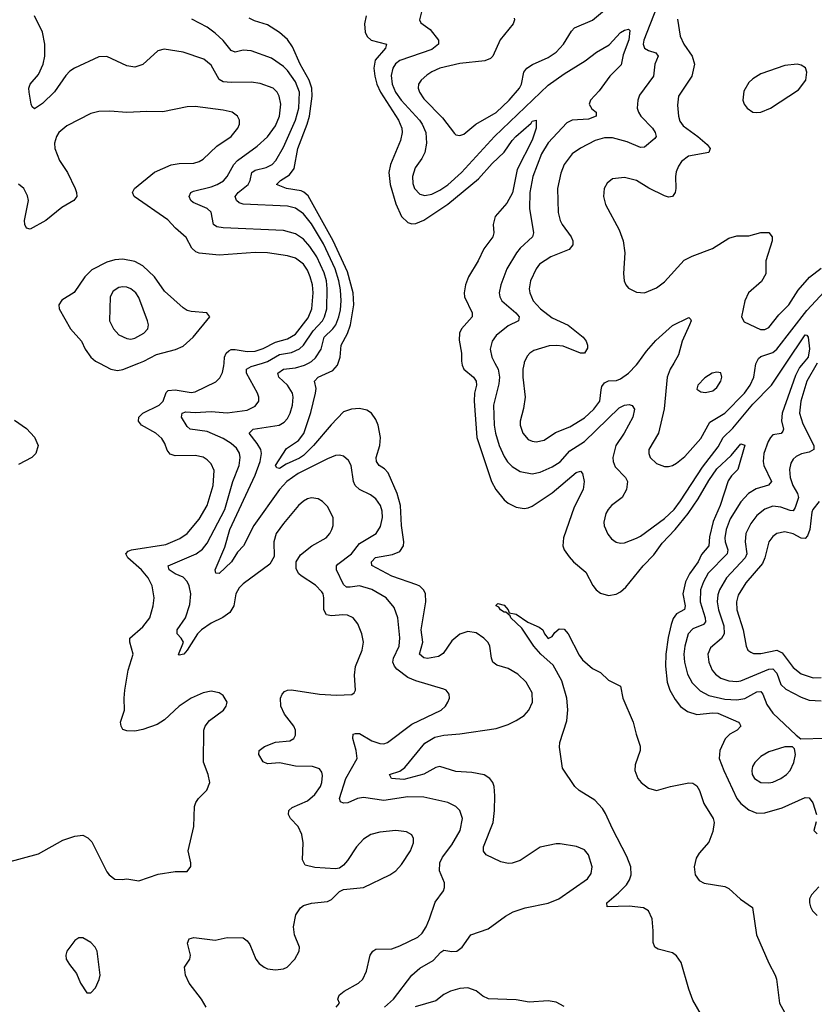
# Model space of a CAD drawing. Header units: inches. Extents: x 1550315 to 1685896, y 510706 to 640504.
# Tile 249 of 256: x 1614716 to 1618676, y 576805 to 581711. Entities that reach past the tile are written whole.
import ezdxf

# ---------------------------------------------------------------- set-up
doc = ezdxf.new("R2010")
doc.units = ezdxf.units.IN
doc.header["$MEASUREMENT"] = 0
doc.layers.add('B6517', color=7, linetype='Continuous')
doc.layers.add('B6518', color=7, linetype='Continuous')

msp = doc.modelspace()

# ---------------------------------------------------------------- linework, layer by layer
at = {"layer": 'B6517', "color": 5}
for points, elevation in [([(1614650, 577510.6), (1614810, 577554.4), (1614930, 577622.6), (1614990, 577642.4), (1615030, 577648), (1615054.9, 577634.9), (1615074.9, 577614.9), (1615150, 577464.7), (1615161, 577450), (1615190, 577428), (1615225.8, 577425.8), (1615250, 577430.5), (1615310, 577420.3), (1615406.4, 577453.6), (1615490, 577466.7), (1615550, 577466), (1615569, 577491), (1615569.2, 577510), (1615555.1, 577570), (1615584, 577690), (1615586.9, 577790), (1615593, 577810), (1615606.3, 577830), (1615648.2, 577871.8), (1615663.6, 577910), (1615655.6, 577950), (1615631.2, 578011.2), (1615633.6, 578170), (1615640.7, 578190), (1615661.5, 578218.5), (1615731.6, 578270), (1615745.6, 578290), (1615749.5, 578310), (1615730, 578342.7), (1615710, 578357), (1615670, 578364.5), (1615630, 578356.2), (1615570.8, 578330), (1615510, 578289.5), (1615437.5, 578222.5), (1615400.7, 578199.3), (1615330, 578174), (1615290, 578166), (1615250, 578166.6), (1615230, 578174), (1615220.9, 578190), (1615218.4, 578210), (1615238.9, 578270), (1615236, 578330), (1615239.2, 578370), (1615255.8, 578470), (1615281.3, 578550), (1615264.2, 578610), (1615265.4, 578630), (1615330, 578685.5), (1615364.2, 578730), (1615380.8, 578790), (1615385.6, 578830), (1615376.4, 578890), (1615355.6, 578930), (1615322.4, 578970), (1615255.3, 579030), (1615244, 579050), (1615256.8, 579063.2), (1615273.2, 579070), (1615444.7, 579095.3), (1615513.3, 579126.7), (1615550.7, 579150), (1615610, 579222.7), (1615650, 579290.2), (1615680.6, 579390), (1615684.3, 579464.3), (1615670, 579498.3), (1615650, 579518.7), (1615630, 579530.7), (1615590, 579540.2), (1615490, 579538.5), (1615465.6, 579545.6), (1615450, 579566.3), (1615438.9, 579598.9), (1615424.3, 579624.3), (1615393.7, 579650), (1615323.1, 579690), (1615308, 579710), (1615309, 579730), (1615329, 579750), (1615410.5, 579790), (1615430.4, 579810), (1615446, 579854), (1615456.5, 579863.5), (1615490, 579867.2), (1615570, 579853.6), (1615590, 579856), (1615693.3, 579906.7), (1615713.3, 579926.7), (1615726.6, 579953.4), (1615734, 579986), (1615735, 580000)], 580), ([(1615113.2, 580000), (1615170.5, 579970.5), (1615203.6, 579963.6), (1615230, 579967.3), (1615309.5, 580000)], 620), ([(1615645.6, 576790), (1615621.1, 576830), (1615559.7, 576910), (1615541.6, 576950), (1615537, 576990), (1615563.7, 577030), (1615567.3, 577050), (1615552.3, 577110), (1615561.2, 577130), (1615583.3, 577136.7), (1615690, 577124.6), (1615750, 577137.1), (1615830, 577135.5), (1615850, 577120.7), (1615862.9, 577102.9), (1615893, 577030), (1615910, 577008), (1615934, 576990), (1615950, 576981.3), (1615990, 576975.8), (1616030, 576982), (1616049.2, 576990), (1616087.6, 577030), (1616108, 577070), (1616109.6, 577090), (1616085.6, 577150), (1616079.6, 577190), (1616092.3, 577250), (1616115.3, 577284.7), (1616130, 577296.3), (1616170, 577308), (1616250, 577316.3), (1616270, 577326.8), (1616310, 577366.8), (1616330, 577377.3), (1616430, 577387), (1616560.5, 577450), (1616590.5, 577469.5), (1616619, 577501), (1616663.9, 577570), (1616678, 577610), (1616678.4, 577630), (1616669.7, 577649.7), (1616643.3, 577663.3), (1616590, 577671.5), (1616510, 577663.2), (1616466.4, 577650), (1616430, 577627.3), (1616395.2, 577590), (1616350, 577520.9), (1616330, 577497.2), (1616310, 577482.7), (1616290, 577479.3), (1616187, 577487), (1616138, 577498), (1616125.1, 577525.1), (1616127.8, 577610), (1616122.5, 577650), (1616103.5, 577690), (1616066, 577730), (1616055.5, 577750), (1616057.6, 577770), (1616074.4, 577785.6), (1616150, 577818.5), (1616187.4, 577850), (1616214.5, 577890), (1616221, 577910), (1616224.9, 577944.9), (1616221, 577961), (1616210, 577977.4), (1616175.3, 577990), (1616091, 577991), (1616010, 578007.7), (1615950, 578002.6), (1615930, 578012.3), (1615907.8, 578050), (1615909.6, 578070), (1615935.1, 578090), (1615990, 578110.2), (1616062.6, 578117.4), (1616082, 578130), (1616090, 578146), (1616089.6, 578170), (1616081.6, 578190), (1616035.6, 578250), (1616017.6, 578290), (1616016.2, 578330), (1616023.7, 578350), (1616036.2, 578363.8), (1616050, 578370.4), (1616070, 578372.2), (1616209.3, 578349.3), (1616295.5, 578344.5), (1616371.7, 578348.3), (1616383.2, 578356.8), (1616389.5, 578370.5), (1616384.4, 578444.4), (1616388.7, 578488.7), (1616422, 578570), (1616429.7, 578610), (1616421.7, 578650), (1616401.4, 578701.4), (1616378.4, 578730), (1616350, 578743.1), (1616326, 578746), (1616270, 578739.8), (1616245.2, 578745.2), (1616231.8, 578770), (1616231.4, 578830), (1616227.8, 578850), (1616220.8, 578860.8), (1616190, 578893.8), (1616119, 578939), (1616107.3, 578950), (1616094.3, 578974.3), (1616094.2, 579010), (1616115.6, 579044.4), (1616171.1, 579088.9), (1616243.6, 579130), (1616261.3, 579150), (1616271.2, 579170), (1616278.9, 579190), (1616278.9, 579230), (1616250, 579285.1), (1616225.1, 579310), (1616202.9, 579322.9), (1616170, 579328.5), (1616150, 579323.5), (1616130, 579311.9), (1616105.5, 579290), (1616030, 579201.1), (1615994.7, 579150), (1615982.8, 579110), (1615983.6, 579036.4), (1615962, 578998), (1615830, 578900.4), (1615810, 578879.7), (1615793.8, 578850), (1615782.4, 578790), (1615762.7, 578757.3), (1615727.5, 578732.5), (1615670, 578704.3), (1615621.5, 578670), (1615601.4, 578650), (1615550, 578568.6), (1615533.4, 578550), (1615510, 578544.5), (1615507.8, 578547.8), (1615532.3, 578610), (1615520.4, 578630), (1615499.8, 578650), (1615501.1, 578670), (1615542.4, 578730), (1615563.1, 578796.9), (1615568.6, 578850), (1615559.9, 578890), (1615550, 578912.3), (1615530, 578932.7), (1615490, 578949), (1615470, 578962.6), (1615461.3, 578970), (1615456.1, 578990), (1615595.8, 579050), (1615626.7, 579073.3), (1615650, 579101.8), (1615737.7, 579270), (1615777.7, 579410), (1615809.9, 579490), (1615814.6, 579530), (1615810.8, 579550.8), (1615795.9, 579575.9), (1615770, 579599.2), (1615730, 579624.2), (1615650, 579658.3), (1615564.8, 579670), (1615550, 579683.9), (1615521.4, 579730), (1615524.8, 579750), (1615543.6, 579756.4), (1615590, 579753.7), (1615670, 579759.6), (1615750, 579752.3), (1615850, 579765.5), (1615890, 579784.6), (1615908, 579810), (1615907.1, 579830), (1615900.4, 579850), (1615846.1, 579950), (1615846.8, 579970), (1615870, 579983.4), (1615925.6, 580000)], 560), ([(1616292.7, 576790), (1616309.4, 576810), (1616302, 576830), (1616307.3, 576850), (1616333.3, 576870), (1616404.8, 576910), (1616425.6, 576930), (1616444.5, 576970), (1616462.7, 577050), (1616476.3, 577070), (1616490, 577079.6), (1616570, 577081.6), (1616610, 577095.4), (1616700.2, 577139.8), (1616720.9, 577159.1), (1616741.5, 577190), (1616759, 577230), (1616785.7, 577314.3), (1616827.8, 577370), (1616833.5, 577386.5), (1616832.4, 577410), (1616807.3, 577470), (1616809.1, 577510), (1616822.8, 577537.2), (1616870, 577598.5), (1616910.6, 577670), (1616923.1, 577730), (1616909.7, 577770), (1616889.7, 577790), (1616850, 577809.8), (1616730, 577836.5), (1616650, 577837.8), (1616530, 577819.8), (1616430, 577835.3), (1616398.8, 577830), (1616351, 577809), (1616330, 577806.4), (1616313.9, 577813.9), (1616309, 577830), (1616342, 577930), (1616398.2, 578030), (1616393.3, 578070), (1616376.4, 578130), (1616377.6, 578150), (1616390, 578154.8), (1616410, 578153.8), (1616470, 578117), (1616510, 578103.5), (1616530, 578102.7), (1616549.6, 578110), (1616670, 578200.2), (1616816.2, 578270), (1616837.6, 578290), (1616849.6, 578310), (1616858.4, 578330), (1616857, 578350), (1616840.9, 578370), (1616830, 578375.4), (1616690, 578417.1), (1616650, 578433.6), (1616595.4, 578475.4), (1616583.7, 578490), (1616576, 578510), (1616578.8, 578530), (1616607.3, 578590), (1616609.9, 578630.1), (1616600.5, 578730), (1616582.6, 578782.6), (1616542, 578830), (1616470, 578871.9), (1616410, 578890.5), (1616362.6, 578882.6), (1616343.9, 578883.9), (1616330, 578896.4), (1616295.2, 578970), (1616294.2, 578990), (1616301.4, 578998.6), (1616370, 579049.4), (1616410, 579100.5), (1616491.9, 579150), (1616514.6, 579185.4), (1616523.9, 579230), (1616521.7, 579261.7), (1616513.2, 579290), (1616490, 579323.5), (1616463.6, 579343.6), (1616410, 579370.7), (1616388.2, 579390), (1616379.1, 579410), (1616368.6, 579490), (1616354.7, 579514.7), (1616330, 579535.4), (1616310, 579541.5), (1616290, 579539.3), (1616250, 579523.7), (1616102.9, 579450), (1616046.8, 579410), (1616010, 579369.9), (1615882.4, 579190), (1615830.8, 579090), (1615801.9, 579058.1), (1615770.8, 579010), (1615710, 578951.8), (1615693.2, 578953.2), (1615689.8, 578970), (1615737.8, 579082.2), (1615762.3, 579170), (1615890, 579440.7), (1615914.4, 579510), (1615920.9, 579550), (1615917.7, 579570), (1615900.1, 579600.1), (1615858.8, 579650), (1615879.6, 579670), (1616009.5, 579690.5), (1616034.1, 579705.9), (1616050, 579724.5), (1616063.6, 579750), (1616075.2, 579790), (1616078.3, 579830), (1616075, 579850), (1616051.2, 579890), (1616006.5, 579930), (1616002.3, 579950), (1616030, 579970.5), (1616090, 579977), (1616135.6, 579990), (1616154.8, 580000)], 540), ([(1616533.7, 576790), (1616578, 576830), (1616671, 576950), (1616710, 576985), (1616776.8, 577023.2), (1616815.5, 577064.5), (1616830, 577074.2), (1616870, 577067.3), (1616894.8, 577070), (1616920.5, 577090), (1616964.8, 577150), (1617050, 577180.6), (1617137, 577243), (1617175.3, 577264.7), (1617234.4, 577285.6), (1617350, 577308.3), (1617402, 577330), (1617545.1, 577430), (1617563.4, 577456.6), (1617569, 577490), (1617550.7, 577550), (1617530, 577575.1), (1617490.7, 577590.7), (1617410, 577603.5), (1617390, 577603.5), (1617310, 577587.6), (1617210, 577521.8), (1617170, 577507.7), (1617150, 577506.8), (1617114.1, 577514.1), (1617041.2, 577550), (1617027.7, 577567.7), (1617027.8, 577590), (1617075.4, 577710), (1617082.5, 577770), (1617083.3, 577843.3), (1617079.8, 577890), (1617073.8, 577910), (1617059.2, 577930), (1617030, 577948.2), (1616970, 577960.5), (1616890, 577964.1), (1616810, 577989.8), (1616790, 577984.3), (1616730, 577950.8), (1616630, 577924.1), (1616569.6, 577930), (1616559.5, 577950), (1616610, 577966.4), (1616635.4, 577984.6), (1616734.5, 578105.5), (1616784.5, 578135.5), (1616830, 578146.4), (1616910, 578153.1), (1617090, 578178.5), (1617150, 578198.7), (1617190, 578218.6), (1617230, 578244.6), (1617254, 578270), (1617271.2, 578310), (1617270, 578357), (1617240.6, 578410), (1617198.9, 578450), (1617150, 578477.7), (1617094.3, 578494.3), (1617074.6, 578510), (1617066.5, 578530), (1617058.5, 578590), (1617050, 578607.1), (1617028.9, 578630), (1616990, 578655.9), (1616950, 578662.2), (1616910, 578648.9), (1616870, 578615.1), (1616827.1, 578552.9), (1616802.6, 578537.4), (1616748.3, 578528.3), (1616730, 578531.4), (1616709, 578549), (1616725.3, 578610), (1616717.1, 578670), (1616739.5, 578810), (1616738.3, 578850), (1616730, 578868.3), (1616710, 578888.2), (1616695.6, 578895.6), (1616570, 578937.5), (1616471.4, 578991.4), (1616468.7, 579010), (1616488.5, 579031.5), (1616574.5, 579045.5), (1616610, 579061.5), (1616628.1, 579090), (1616630.4, 579110), (1616619.5, 579190), (1616614.2, 579290), (1616597.9, 579350), (1616552.9, 579452.9), (1616533.7, 579473.7), (1616508, 579490), (1616494.4, 579510), (1616493.1, 579530), (1616509.9, 579590), (1616514.7, 579630), (1616502.1, 579690), (1616490, 579719.1), (1616469.8, 579750), (1616446.1, 579766.1), (1616410, 579773.6), (1616370, 579770.9), (1616330, 579757.8), (1616267.7, 579692.3), (1616180.6, 579590), (1616130, 579540.1), (1616110, 579525.6), (1616043.9, 579496.1), (1616010, 579474.2), (1615997.7, 579477.7), (1615990, 579489.2), (1616045.8, 579574.2), (1616106.1, 579613.9), (1616131.3, 579648.7), (1616167, 579753), (1616190.5, 579850), (1616192.7, 579872.7), (1616185.8, 579910), (1616203.5, 579930), (1616276.8, 579963.2), (1616299.9, 579990), (1616303.1, 580000)], 520), ([(1616919.1, 580000), (1616920.5, 579990), (1616929.8, 579969.8), (1616976.9, 579930), (1616990.9, 579910), (1616992.5, 579890), (1616983.3, 579850), (1616980.9, 579810), (1616994.3, 579630), (1617067.4, 579410), (1617089.5, 579370), (1617130, 579319.4), (1617150, 579302), (1617190, 579282.5), (1617230, 579275.5), (1617250, 579278.2), (1617270, 579286.3), (1617370, 579352.8), (1617490, 579455.2), (1617510, 579461.1), (1617521.1, 579450), (1617529.2, 579410), (1617524.2, 579370), (1617478.6, 579281.4), (1617425.9, 579130), (1617423.5, 579090), (1617430.2, 579070), (1617453.8, 579033.8), (1617475.2, 579010), (1617538.1, 578958.1), (1617572.3, 578892.3), (1617589.6, 578869.6), (1617610, 578853.6), (1617650, 578842.6), (1617688.2, 578848.2), (1617710, 578859.8), (1617736.4, 578883.6), (1617822.6, 578990), (1617875.6, 579044.4), (1617917.7, 579102.3), (1617982.8, 579170), (1618047.2, 579250), (1618097.2, 579322.8), (1618150, 579415.6), (1618190, 579473.7), (1618261, 579539), (1618310, 579597.7), (1618330, 579591.3), (1618295.5, 579470), (1618262.6, 579437.4), (1618246.8, 579413.2), (1618206.9, 579290), (1618172.5, 579210), (1618154.5, 579134.5), (1618150.5, 579089.5), (1618114.5, 579045.5), (1618097.3, 579010), (1618054.1, 578950), (1618033.3, 578910), (1618021.1, 578850), (1618033.2, 578790), (1618028.5, 578771.5), (1617989.4, 578750), (1617973.2, 578726.8), (1617962.4, 578697.6), (1617947.3, 578632.7), (1617936.9, 578550), (1617935.2, 578490), (1617943.4, 578410), (1617955.5, 578370), (1617983.2, 578323.2), (1618010, 578289.2), (1618043.5, 578263.5), (1618090, 578248), (1618170, 578256.7), (1618195, 578255), (1618298.4, 578210), (1618303.4, 578203.4), (1618310.3, 578190), (1618291.6, 578170), (1618255.6, 578150), (1618232.1, 578127.9), (1618204.8, 578070), (1618202.4, 578030), (1618224.8, 577970), (1618289.5, 577830), (1618310, 577805), (1618350, 577772.9), (1618390, 577756.6), (1618430, 577758.5), (1618515.9, 577784.1), (1618630, 577835.9), (1618650, 577834), (1618669.3, 577809.3), (1618686.7, 577750)], 520), ([(1617084.1, 580000), (1617099.8, 579970), (1617107.6, 579930), (1617103.9, 579896.1), (1617077.7, 579790), (1617080.6, 579690), (1617086.5, 579650), (1617105.9, 579590), (1617130, 579534.9), (1617147.5, 579507.5), (1617170, 579484.5), (1617210, 579459.7), (1617270, 579447.6), (1617310, 579456.8), (1617370, 579483.3), (1617410, 579508.1), (1617457.6, 579562.4), (1617530.5, 579609.5), (1617703.4, 579776.6), (1617730.9, 579790.9), (1617753.1, 579793.1), (1617768.6, 579788.6), (1617780.2, 579770), (1617771.6, 579730), (1617728.6, 579650), (1617687.2, 579590), (1617672.7, 579530), (1617673.7, 579510), (1617683.6, 579483.6), (1617735.5, 579430), (1617744.5, 579410), (1617740.2, 579370), (1617719.1, 579330), (1617666, 579290), (1617647.9, 579270), (1617637.7, 579250), (1617627.9, 579207.9), (1617629.2, 579189.2), (1617646.9, 579146.9), (1617664.7, 579124.7), (1617688.2, 579108.2), (1617710, 579102.7), (1617730, 579104.9), (1617790, 579127.5), (1617810, 579137.5), (1617930, 579225.3), (1617976.9, 579270), (1618010, 579313), (1618118.1, 579481.9), (1618196.8, 579583.2), (1618221.8, 579630), (1618270, 579675.9), (1618370, 579794.9), (1618463.1, 579890), (1618536.3, 580000)], 540), ([(1617229.2, 580000), (1617223, 579970), (1617222.6, 579930), (1617234.2, 579830), (1617226.6, 579773.4), (1617209.3, 579710), (1617209.3, 579690), (1617223.6, 579650), (1617250, 579619.5), (1617270, 579610.3), (1617290, 579607.9), (1617330, 579615.2), (1617385.4, 579654.6), (1617456.9, 579683.1), (1617530, 579727.3), (1617576.8, 579770), (1617607.8, 579810), (1617613, 579867), (1617617, 579883), (1617630, 579901), (1617650, 579911), (1617690, 579914), (1617710, 579922.4), (1617750, 579950.3), (1617790, 579991.5), (1617796.2, 580000)], 560), ([(1617975.5, 580000), (1617957.6, 579970), (1617943.1, 579930), (1617928.1, 579771.9), (1617899, 579650), (1617851.6, 579570), (1617851.5, 579550), (1617858.3, 579530), (1617890, 579500.2), (1617930, 579485.5), (1617950, 579484), (1617970, 579489.1), (1617990, 579500.7), (1618030, 579533.8), (1618110, 579624.9), (1618155.1, 579704.9), (1618230, 579750.8), (1618327.5, 579850), (1618355.8, 579890), (1618375.3, 579930), (1618384, 579996), (1618386, 580000)], 560), ([(1618620.8, 580000), (1618602.5, 579977.5), (1618582.6, 579937.4), (1618515.9, 579750), (1618512.9, 579712.9), (1618523.2, 579670), (1618520, 579660), (1618510.6, 579649.4), (1618470, 579642.6), (1618457.4, 579630), (1618445.6, 579610), (1618425.3, 579550), (1618420.5, 579510), (1618423.9, 579490), (1618462, 579410), (1618447.5, 579392.5), (1618386.9, 579373.1), (1618348.4, 579350), (1618310, 579309), (1618256.1, 579223.9), (1618236.8, 579170), (1618230.5, 579130), (1618231.8, 579110), (1618244.3, 579070), (1618241, 579050), (1618147.6, 578952.4), (1618123.1, 578910), (1618109.6, 578870), (1618107.3, 578810), (1618132.7, 578730), (1618133.9, 578710), (1618123.5, 578696.5), (1618070, 578676.1), (1618047.3, 578650), (1618030.1, 578590), (1618026.3, 578550), (1618029.2, 578509.2), (1618044.4, 578450), (1618067.4, 578407.4), (1618107.4, 578367.4), (1618150, 578344.2), (1618230, 578324.9), (1618290, 578321.9), (1618330, 578328.6), (1618390, 578361), (1618410, 578362.9), (1618419.5, 578350), (1618439.4, 578299.4), (1618470, 578254.9), (1618585.1, 578145.1), (1618608.1, 578128.1), (1618730, 578130.2)], 540), ([(1618690.7, 580000), (1618639.5, 579910), (1618608.6, 579810), (1618602.7, 579750), (1618618.1, 579698.1), (1618674.5, 579590), (1618674.5, 579570), (1618650, 579556.1), (1618612.7, 579547.3), (1618585.2, 579534.8), (1618570, 579521.7), (1618558.9, 579501.1), (1618552.7, 579470), (1618555.6, 579430), (1618569.7, 579390), (1618591.9, 579350), (1618596.5, 579330), (1618580, 579280), (1618570, 579264.5), (1618555.1, 579264.9), (1618510, 579282.1), (1618470, 579286.2), (1618430, 579272.5), (1618390, 579241.1), (1618359.6, 579200.4), (1618335.3, 579150), (1618330.7, 579110), (1618339.4, 579050), (1618332.2, 579030), (1618239, 578930), (1618203.1, 578870), (1618195.4, 578844.6), (1618192.3, 578810), (1618199, 578770), (1618225.4, 578690), (1618226.3, 578650), (1618213.2, 578626.8), (1618159.2, 578580.8), (1618145.8, 578550), (1618150.2, 578510), (1618167.6, 578470), (1618183.2, 578450), (1618210.3, 578430), (1618250, 578417), (1618290, 578413.8), (1618310, 578416.8), (1618450, 578474.6), (1618470, 578476.4), (1618490, 578454.9), (1618510, 578398.2), (1618534.3, 578374.3), (1618610, 578334.6), (1618650, 578319.5), (1618710, 578316.1)], 560), ([(1614690, 579715.5), (1614750, 579674), (1614790, 579630.8), (1614808.2, 579590), (1614795.8, 579550), (1614776.4, 579530), (1614710, 579494.8)], 580), ([(1618700.1, 579310), (1618669.4, 579270.6), (1618663.6, 579256.4), (1618653.2, 579170), (1618641.5, 579138.5), (1618630, 579126), (1618610, 579127.5), (1618570, 579149.3), (1618530, 579159.2), (1618490, 579150.6), (1618470, 579136.5), (1618450, 579109.7), (1618430.1, 579030), (1618417.9, 579002.1), (1618334.7, 578905.3), (1618296.4, 578843.6), (1618287.5, 578810), (1618290.1, 578770), (1618321.4, 578670), (1618337.1, 578590), (1618345.5, 578570), (1618358.9, 578558.9), (1618373.4, 578553.4), (1618410, 578552.8), (1618490, 578569.1), (1618515.8, 578555.8), (1618570, 578482.6), (1618610, 578451.9), (1618670, 578432.3), (1618710, 578432.7)], 580), ([(1618113.1, 576750), (1618070, 576824.7), (1618050, 576879.8), (1618012.9, 577012.9), (1617990, 577046.9), (1617970, 577060.9), (1617898.7, 577078.7), (1617881.5, 577090), (1617872.9, 577112.9), (1617873.7, 577170), (1617867.3, 577230), (1617850, 577271.1), (1617825, 577285), (1617754.1, 577294.1), (1617644, 577290), (1617642.6, 577310), (1617700.7, 577359.3), (1617739.3, 577400.7), (1617755.1, 577424.9), (1617762.6, 577450), (1617760.9, 577490), (1617741.3, 577541.3), (1617670, 577678.7), (1617636.2, 577756.2), (1617620.2, 577780.2), (1617581.4, 577821.4), (1617504.7, 577870), (1617482.4, 577890), (1617420.8, 577980.8), (1617406.3, 578086.3), (1617407.1, 578110), (1617442, 578218), (1617447.9, 578272.1), (1617443.2, 578330), (1617417, 578417), (1617374.7, 578494.7), (1617313.5, 578550), (1617278.3, 578590), (1617218.5, 578678.5), (1617162.9, 578730), (1617160.4, 578740.4), (1617138.4, 578758.4), (1617130, 578758.4), (1617112.7, 578770), (1617103.1, 578783.1), (1617089.7, 578790), (1617090, 578794), (1617098, 578802), (1617130, 578793.7), (1617150.5, 578770), (1617154.8, 578754.8), (1617190, 578748), (1617248.7, 578708.7), (1617304.7, 578684.7), (1617322.8, 578670), (1617331, 578650), (1617350, 578627.7), (1617370, 578638), (1617383.3, 578656.7), (1617404.9, 578675.1), (1617430, 578673.4), (1617450, 578650.4), (1617504, 578544), (1617520.9, 578520.9), (1617570, 578477.3), (1617610, 578457.3), (1617650, 578419.1), (1617710, 578390.8), (1617722.6, 578330), (1617774, 578210), (1617787.9, 578150), (1617808.7, 578091.3), (1617808.8, 578070), (1617782.7, 577997.3), (1617781.1, 577970), (1617797, 577930), (1617812.4, 577910), (1617850, 577882), (1617890, 577870.3), (1617959, 577890), (1618050, 577907.9), (1618070, 577906.3), (1618090, 577892.9), (1618104.4, 577870), (1618125.8, 577805.8), (1618171.6, 577730), (1618176.8, 577710), (1618170, 577666), (1618150, 577611.8), (1618102.1, 577557.9), (1618087.3, 577532.7), (1618077.8, 577490), (1618082.9, 577450), (1618102, 577422), (1618127.4, 577407.4), (1618230, 577391.3), (1618250, 577381.1), (1618308.1, 577328.1), (1618367.5, 577287.5), (1618388.6, 577150), (1618448.9, 577008.9), (1618480.6, 576950), (1618487.2, 576930), (1618502.2, 576810), (1618536, 576750)], 480), ([(1618685.8, 577714.2), (1618673, 577670), (1618690, 577654.9)], 520), ([(1618698.3, 577390), (1618661.5, 577350), (1618652.7, 577330), (1618651.5, 577310), (1618656.9, 577290), (1618667.7, 577270), (1618690, 577246.9)], 520), ([(1617430, 576793.3), (1617390, 576815.1), (1617350, 576822), (1617255.3, 576815.3), (1617190, 576826.6), (1617051.9, 576831.9), (1617024.8, 576844.8), (1616990, 576871.8), (1616950, 576887.3), (1616910, 576883), (1616862.4, 576870), (1616830, 576853.5), (1616790, 576822.6), (1616687.3, 576792.7)], 520)]:
    msp.add_lwpolyline(points, dxfattribs=dict(at, elevation=elevation))
for points, elevation in [([(1618190, 579955.6), (1618167.3, 579950), (1618130, 579927.3), (1618094.9, 579890), (1618090.7, 579870), (1618110, 579857.1), (1618134.2, 579854.2), (1618170, 579862.3), (1618190, 579878.7), (1618211, 579910), (1618215.8, 579930), (1618210, 579952.3)], 580), ([(1618567.2, 578087.2), (1618530, 578086.9), (1618450, 578063.5), (1618410, 578039.1), (1618379.6, 578010), (1618368, 577990), (1618363.9, 577970), (1618367.1, 577950), (1618378.3, 577930), (1618410, 577910.2), (1618450, 577907.6), (1618470, 577911.2), (1618510, 577929.2), (1618538.3, 577950), (1618555.6, 577970), (1618574.2, 578010), (1618582, 578050), (1618576.9, 578076.9)], 540), ([(1615030, 577136.2), (1615010, 577136), (1614990, 577122), (1614950.8, 577070), (1614946, 577050), (1614948.2, 577030), (1614963.4, 577003.4), (1614998.8, 576958.8), (1615018.8, 576910), (1615050, 576862), (1615070, 576862), (1615093.6, 576886.4), (1615112.5, 576927.5), (1615117.2, 576950), (1615101.2, 577070), (1615092.3, 577090), (1615070, 577112)], 580)]:
    msp.add_lwpolyline(points, close=True, dxfattribs=dict(at, elevation=elevation))
at = {"layer": 'B6518', "color": 5}
for points, elevation in [([(1617889.8, 581770), (1617826.2, 581610), (1617823.9, 581590), (1617829, 581569), (1617850, 581557.4), (1617886.5, 581546.5), (1617897.4, 581530), (1617880.7, 581490), (1617874.3, 581430), (1617805, 581335), (1617796.2, 581310), (1617793.4, 581270), (1617799.2, 581250), (1617812.1, 581230), (1617870.2, 581170), (1617882.2, 581150), (1617887.4, 581130), (1617881.2, 581118.8), (1617830, 581076.9), (1617810, 581073.7), (1617743.4, 581103.4), (1617670, 581121.9), (1617630, 581122.4), (1617584.4, 581110), (1617510, 581071.4), (1617470, 581042.4), (1617430.2, 580990), (1617413.6, 580946.4), (1617396.6, 580870), (1617399.8, 580750), (1617410, 580710.5), (1617420.2, 580690), (1617464.2, 580630), (1617472.1, 580610), (1617472.3, 580590), (1617454.6, 580565.4), (1617362.4, 580530), (1617307.2, 580492.8), (1617289.3, 580470), (1617261.7, 580410), (1617254.8, 580370), (1617257.6, 580350), (1617275, 580310), (1617312.1, 580270), (1617370, 580225.7), (1617449.4, 580189.4), (1617524.4, 580130), (1617538.4, 580110), (1617545.5, 580090), (1617544.9, 580075.1), (1617531.3, 580050), (1617510.5, 580049.5), (1617424.2, 580084.2), (1617390, 580088.2), (1617354.5, 580085.5), (1617277.5, 580062.5), (1617257.6, 580050), (1617245.1, 580034.9), (1617230, 580003.7), (1617229.2, 580000)], 560), ([(1615925.6, 580000), (1615950, 580007.3), (1616010, 580043.4), (1616070, 580052.9), (1616110, 580071.4), (1616131, 580089), (1616178.6, 580161.4), (1616224.2, 580210), (1616235.2, 580230), (1616246.7, 580270), (1616248.9, 580370), (1616244.4, 580410), (1616233.6, 580450), (1616196.3, 580530), (1616161.8, 580581.8), (1616130, 580617.2), (1616090, 580644.2), (1616030, 580661.1), (1615730, 580673.5), (1615698.4, 580678.4), (1615681.5, 580690), (1615670, 580751.8), (1615650.8, 580770), (1615580.3, 580800.3), (1615568.2, 580810), (1615559.8, 580830), (1615568.3, 580850), (1615582.4, 580857.6), (1615670, 580878.7), (1615700.4, 580890), (1615731.1, 580908.9), (1615749.1, 580930), (1615782.7, 580990), (1615800.6, 581010), (1615899.2, 581080.8), (1615950, 581127.8), (1615990, 581183.2), (1616010.4, 581230), (1616017.6, 581290), (1616009, 581330), (1615998.5, 581350), (1615979.1, 581370), (1615914.2, 581394.2), (1615870, 581400.5), (1615770, 581397.7), (1615730, 581401.1), (1615710, 581413.3), (1615670, 581485.1), (1615634.1, 581514.1), (1615530, 581548.9), (1615436.1, 581563.9), (1615404.6, 581555.4), (1615330, 581487.8), (1615290, 581475.1), (1615250, 581482), (1615150, 581528.2), (1615110, 581525.7), (1614989.6, 581470.4), (1614965, 581455), (1614946, 581434), (1614890, 581352.3), (1614830, 581294), (1614790, 581267), (1614777.6, 581277.6), (1614773.3, 581290), (1614763.1, 581350), (1614761.5, 581370), (1614768.4, 581390), (1614810, 581438.7), (1614833.3, 581490), (1614841.5, 581530), (1614840.3, 581590), (1614829.8, 581650), (1614789.7, 581730)], 560), ([(1616154.8, 580000), (1616170, 580007.9), (1616190, 580025.9), (1616217.5, 580070), (1616233.6, 580130), (1616276.9, 580170), (1616291.8, 580190), (1616306.9, 580230), (1616313.9, 580266.1), (1616317.7, 580310), (1616314.2, 580365.8), (1616306.6, 580410), (1616287.7, 580470), (1616230, 580594.3), (1616170, 580693.3), (1616130, 580744.4), (1616090, 580772.2), (1616050, 580781.6), (1615830, 580792.1), (1615810, 580799.3), (1615796.8, 580810), (1615789, 580830), (1615804.1, 580850), (1615853.7, 580890), (1615864.7, 580910), (1615872, 580950), (1615890, 580962), (1615944.9, 580975.1), (1615973.8, 580990), (1615991.9, 581010), (1616030, 581075.6), (1616089.9, 581210), (1616106.7, 581270), (1616109.5, 581350), (1616090, 581401.4), (1616050, 581457.9), (1616030, 581477.4), (1615970, 581519.8), (1615870, 581556.8), (1615830, 581558.8), (1615790, 581548.9), (1615770, 581558), (1615730, 581607), (1615690, 581644.2), (1615650, 581673.8), (1615573.2, 581713.2)], 540), ([(1616303.1, 580000), (1616312.8, 580030), (1616317.5, 580090), (1616350, 580148.3), (1616364.1, 580190), (1616380.7, 580290), (1616377, 580350), (1616350, 580455), (1616278.2, 580610), (1616153.1, 580833.1), (1616132.3, 580852.3), (1616118.2, 580858.2), (1616045.1, 580870), (1615995.8, 580890), (1616014.8, 580910), (1616061, 580939), (1616083.6, 580970), (1616101.5, 581070), (1616149.3, 581190), (1616160.1, 581230), (1616173.2, 581330), (1616171.7, 581370), (1616157.8, 581410), (1616113.1, 581490), (1616075.9, 581575.9), (1616050, 581611.9), (1616010, 581648), (1615950, 581685.4), (1615885.9, 581705.9), (1615859.6, 581719.6)], 520), ([(1616442.8, 581730), (1616433.9, 581690), (1616436.8, 581650), (1616447.1, 581627.1), (1616467.1, 581610), (1616543.1, 581590), (1616539.3, 581570), (1616488.1, 581510), (1616480.3, 581470), (1616485, 581430), (1616496.5, 581390), (1616514.7, 581350), (1616603, 581210), (1616620.6, 581170), (1616622.7, 581150), (1616614.4, 581110), (1616563.5, 580990), (1616555, 580950), (1616561.9, 580890), (1616590, 580794), (1616619.2, 580730), (1616650, 580700.5), (1616670, 580694.4), (1616690, 580695.1), (1616730, 580711.5), (1616850, 580792.5), (1617002.5, 580917.5), (1617070, 580994.8), (1617129.6, 581050.4), (1617169.9, 581110), (1617189.3, 581130), (1617264.4, 581195.6), (1617270, 581205.5), (1617290.3, 581210.3), (1617290.2, 581170.2), (1617270, 581111.6), (1617195.7, 580964.3), (1617171.3, 580848.7), (1617143.1, 580796.9), (1617085.5, 580730), (1617074.8, 580690), (1617078.9, 580650), (1617073.2, 580630), (1617029.3, 580570), (1617001.6, 580510), (1616952.4, 580430), (1616938, 580390), (1616930.8, 580350), (1616932.7, 580330), (1616970.2, 580250), (1616970.3, 580230), (1616916.9, 580170), (1616907.3, 580150), (1616905.3, 580114.7), (1616917.9, 580050), (1616917.6, 580010), (1616919.1, 580000)], 520), ([(1616718.5, 581750), (1616708.8, 581710), (1616715.6, 581695.6), (1616761.7, 581661.7), (1616803.6, 581610), (1616803.8, 581590), (1616770, 581562.7), (1616610, 581507.9), (1616588.7, 581491.3), (1616575.4, 581470), (1616566.4, 581433.6), (1616571.4, 581390), (1616588.4, 581350), (1616616.9, 581310), (1616707.9, 581210), (1616722.3, 581190), (1616739.8, 581150), (1616743.8, 581096.2), (1616735.5, 581050), (1616720.5, 581019.5), (1616687.5, 580972.5), (1616674, 580930), (1616675.1, 580895.1), (1616683.5, 580870), (1616710, 580841.8), (1616735.6, 580835.6), (1616770, 580842.4), (1616810, 580861.8), (1616850, 580888.6), (1616917.8, 580950), (1617083, 581130), (1617350, 581384.8), (1617430, 581441.6), (1617533.6, 581506.4), (1617590, 581549.3), (1617654.3, 581585.7), (1617710, 581647.7), (1617730, 581659.6), (1617750, 581664.9), (1617757.2, 581657.2), (1617751.2, 581611.2), (1617723.6, 581536.4), (1617713.2, 581486.8), (1617656.4, 581430), (1617603.1, 581356.9), (1617559.8, 581310), (1617554.7, 581290), (1617567.9, 581267.9), (1617588.9, 581250), (1617588.9, 581230), (1617550, 581216.4), (1617470, 581210.8), (1617442.1, 581197.9), (1617350, 581097.3), (1617316.7, 581043.3), (1617273.9, 580930), (1617258.5, 580850), (1617256.8, 580770), (1617276.6, 580650), (1617271, 580630), (1617210, 580573), (1617191.3, 580548.7), (1617144.1, 580470), (1617113.1, 580390), (1617106, 580350), (1617109.3, 580330), (1617119.3, 580310), (1617189.3, 580250), (1617205.2, 580230), (1617202, 580210), (1617150, 580185.8), (1617090, 580137.6), (1617070.1, 580109.9), (1617060.2, 580070), (1617068.3, 580030), (1617084.1, 580000)], 540), ([(1617179.4, 581719.4), (1617182.6, 581710), (1617175.2, 581690), (1617110, 581611.2), (1617074.3, 581530), (1617062.3, 581517.7), (1617033.3, 581506.7), (1616910, 581492.7), (1616810, 581469.9), (1616770, 581452), (1616745.3, 581434.7), (1616716.1, 581410), (1616702.8, 581390), (1616701.1, 581370), (1616707.7, 581350), (1616730, 581317.2), (1616822.5, 581222.5), (1616883.5, 581143.5), (1616890, 581137.4), (1616910, 581133.8), (1616930, 581141.3), (1616989.9, 581190.1), (1617090, 581249.5), (1617155.7, 581310), (1617206.4, 581370), (1617216.1, 581390), (1617228.5, 581450), (1617244, 581470), (1617272.2, 581487.8), (1617350, 581523), (1617390, 581549.3), (1617426.8, 581590), (1617466.4, 581653.6), (1617481.3, 581670), (1617570, 581709.2), (1617630, 581758.6)], 560), ([(1617994.6, 581714.6), (1618007.8, 581630), (1618026.2, 581590), (1618066.8, 581530), (1618078.5, 581490), (1618065.5, 581430), (1617999.3, 581330), (1617994.8, 581285.2), (1617998.6, 581230), (1618005.8, 581205.8), (1618021.8, 581181.8), (1618096, 581130), (1618141.6, 581090), (1618156.9, 581070), (1618150.6, 581050), (1618049.1, 581030.9), (1618014.9, 581005.1), (1617998.4, 580981.6), (1617986.9, 580953.1), (1617983.5, 580930), (1617986.2, 580870), (1617982.3, 580850), (1617969, 580831), (1617950, 580826.9), (1617930, 580833.3), (1617851.8, 580871.8), (1617789.4, 580910), (1617730, 580925.1), (1617670, 580917.6), (1617643.4, 580896.6), (1617628.4, 580870), (1617625.3, 580830), (1617635.8, 580790), (1617704.1, 580664.1), (1617724.2, 580610), (1617731.8, 580550), (1617725.8, 580445.8), (1617727.7, 580410), (1617736.3, 580390), (1617750, 580374), (1617790, 580352.7), (1617830, 580350.4), (1617890, 580375.3), (1617930, 580404.9), (1618027.8, 580512.2), (1618067.7, 580532.3), (1618168.7, 580571.3), (1618250, 580622.4), (1618290, 580634.4), (1618350, 580634.9), (1618410.3, 580650.3), (1618450, 580650.4), (1618466.7, 580630), (1618466.3, 580610), (1618434.7, 580510), (1618434.8, 580445.2), (1618413.1, 580406.9), (1618348.7, 580350), (1618330.3, 580309.7), (1618313.7, 580230), (1618326.1, 580206.1), (1618407.9, 580167.9), (1618430, 580166.7), (1618450, 580176.9), (1618499.5, 580240.5), (1618548.3, 580290), (1618596.2, 580363.8), (1618652.2, 580427.8), (1618710, 580473.4)], 580), ([(1615735, 580000), (1615736.9, 580030), (1615744.6, 580050), (1615758.4, 580061.6), (1615770, 580067.2), (1615790, 580067.6), (1615850, 580057), (1615890, 580059.1), (1615930, 580072.8), (1615990, 580104.5), (1616050, 580120.3), (1616090, 580144.2), (1616153.8, 580226.2), (1616171.8, 580270), (1616178.5, 580350), (1616174.8, 580390), (1616164.3, 580430), (1616150, 580463.8), (1616130, 580493.3), (1616090, 580522.4), (1616050, 580534.6), (1615950, 580548.7), (1615890, 580551.1), (1615710, 580538.5), (1615610, 580547.6), (1615594.1, 580554.1), (1615573.6, 580573.6), (1615545.8, 580625.8), (1615492.1, 580672.1), (1615453.5, 580713.5), (1615286.9, 580830), (1615278.5, 580850), (1615288.5, 580870), (1615387.7, 580952.3), (1615470, 580987.8), (1615510, 580994.2), (1615583.6, 580996.4), (1615610, 581004), (1615630, 581016.5), (1615698.8, 581081.2), (1615769.7, 581130), (1615803.1, 581170), (1615811.2, 581191.2), (1615811.3, 581210), (1615800.7, 581230), (1615775.1, 581250), (1615730, 581260.8), (1615590, 581279.3), (1615550, 581276.4), (1615430, 581251.7), (1615350, 581253.8), (1615250, 581248.9), (1615164.4, 581255.6), (1615110, 581254.3), (1615070, 581243.5), (1614950, 581183.1), (1614911.6, 581150), (1614898.6, 581130), (1614890, 581095.3), (1614890.2, 581070), (1614914, 581010), (1614954.4, 580950), (1614991.5, 580870), (1614999.6, 580850), (1615000.3, 580830), (1614986, 580810), (1614925.2, 580774.8), (1614846, 580710), (1614767.6, 580667.6), (1614750, 580673.2), (1614740.7, 580690), (1614739.7, 580710), (1614758.9, 580810), (1614754, 580834), (1614736.2, 580870), (1614710, 580891.6)], 580), ([(1615309.5, 580000), (1615333.8, 580010), (1615397.2, 580042.8), (1615492.2, 580067.8), (1615530, 580085), (1615580.7, 580130), (1615662.7, 580230), (1615648, 580250), (1615570, 580256.4), (1615550, 580262), (1615530, 580274.8), (1615438, 580358), (1615387, 580430), (1615330, 580485.4), (1615290, 580507.1), (1615230, 580518.1), (1615190, 580514.3), (1615150, 580503.4), (1615075.3, 580464.7), (1615040.2, 580430), (1614987.4, 580352.6), (1614926, 580314), (1614910.2, 580290), (1614912.3, 580270), (1614969.4, 580170), (1615023.8, 580110), (1615042.7, 580070), (1615069.6, 580029.6), (1615093.8, 580010), (1615113.2, 580000)], 620), ([(1618386, 580000), (1618397.1, 580022.9), (1618410, 580033.1), (1618470, 580053.6), (1618490, 580069.4), (1618638, 580262), (1618770, 580403.9)], 560), ([(1617796.2, 580000), (1617840.2, 580059.8), (1617886.7, 580113.3), (1617970, 580187), (1618050, 580227.3), (1618059.5, 580219.5), (1618061.6, 580210), (1618054.7, 580190), (1618016.8, 580110), (1617999.6, 580040.4), (1617975.5, 580000)], 560), ([(1618536.3, 580000), (1618630, 580140.8), (1618638.8, 580138.8), (1618645.3, 580130), (1618651.3, 580071.3), (1618645.1, 580030), (1618620.8, 580000)], 540)]:
    msp.add_lwpolyline(points, dxfattribs=dict(at, elevation=elevation))
for points, elevation in [([(1618590, 581489.6), (1618530, 581482.4), (1618410, 581441.6), (1618370, 581416.9), (1618350, 581398.7), (1618325.5, 581354.5), (1618320.2, 581310), (1618326, 581290), (1618340.7, 581270), (1618370, 581250.9), (1618390, 581248.4), (1618410, 581250.8), (1618458.5, 581270), (1618598.1, 581361.9), (1618633.3, 581410), (1618639.6, 581450), (1618631.5, 581471.5), (1618610, 581484.5)], 620), ([(1615230, 580380.7), (1615210, 580376.2), (1615181.7, 580358.3), (1615166.8, 580330), (1615163.1, 580210), (1615183.1, 580170), (1615210, 580141.1), (1615250, 580123.1), (1615270, 580119.5), (1615290, 580124.2), (1615334.5, 580150), (1615354, 580170), (1615357.6, 580190), (1615353, 580210), (1615310, 580327.3), (1615293.8, 580350), (1615270, 580369.8), (1615250, 580378.5)], 640)]:
    msp.add_lwpolyline(points, close=True, dxfattribs=dict(at, elevation=elevation))

doc.saveas('drawing.dxf')
